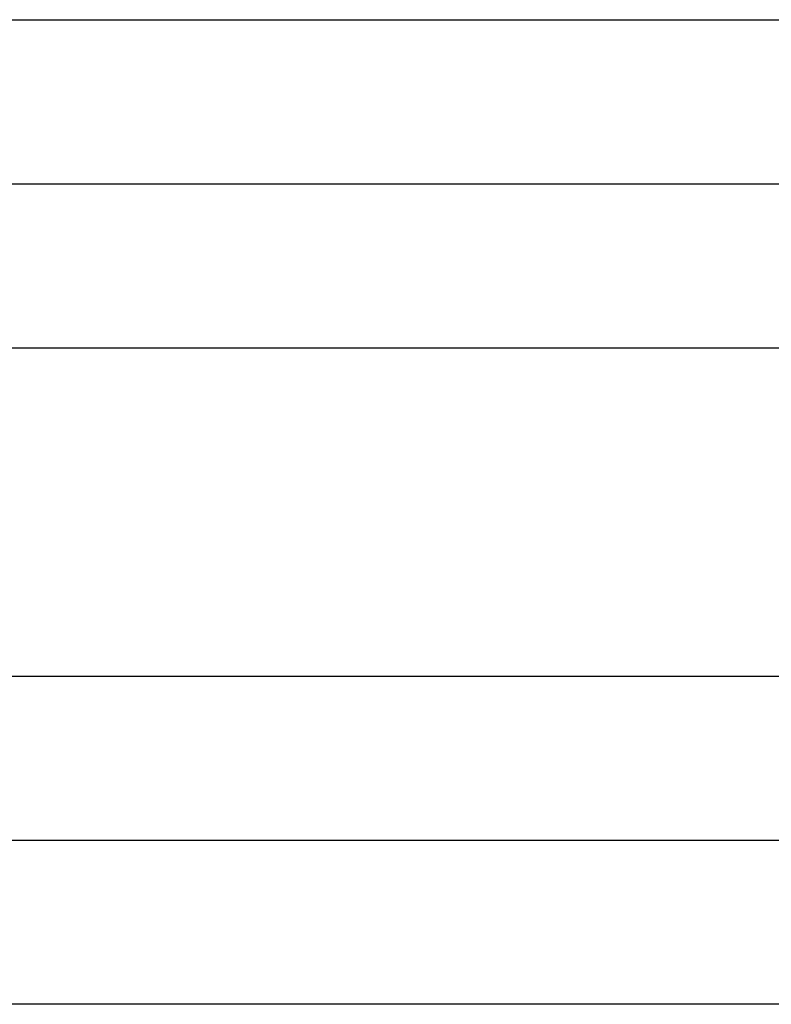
# Model space of a CAD drawing. Header units: inches. Extents: x -535 to 431, y -263 to 280.
# Tile 22 of 82: x -145.92 to -141.34, y -18.76 to -12.76. Entities that reach past the tile are written whole.
import ezdxf

# ---------------------------------------------------------------- set-up
doc = ezdxf.new("R2010")
doc.units = ezdxf.units.IN

# ---------------------------------------------------------------- blocks, each defined once
blk = doc.blocks.new('013_G23_G27_BF_B14R_Motor_Bgr_63_EEXDe_1_1__5', base_point=(-375.5, -86.258))
at = {"color": 7, "linetype": 'Continuous'}
for p, q in [((-147.5, -13.758), (-113, -13.758)), ((-147.5, -17.758), (-113, -17.758))]:
    blk.add_line(p, q, dxfattribs=at)
at = {"color": 1, "linetype": 'Continuous'}
for points, knots in [([(-147.5001, -12.758), (-147.4765, -12.758), (-147.4293, -12.758), (-141.6557, -12.758), (-130.1793, -12.758), (-118.7264, -12.758), (-113, -12.758)], [0, 0, 0, 0, 0.070775, 0.141497, 17.320786, 34.500075, 34.500075, 34.500075, 34.500075]), ([(-147.4996, -14.758), (-147.4761, -14.758), (-147.4291, -14.758), (-141.6557, -14.758), (-130.1793, -14.758), (-118.7264, -14.758), (-113, -14.758)], [0, 0, 0, 0, 0.07049, 0.14101, 17.3203, 34.499589, 34.499589, 34.499589, 34.499589]), ([(-147.4996, -16.758), (-147.4761, -16.758), (-147.4291, -16.758), (-141.6557, -16.758), (-130.1793, -16.758), (-118.7264, -16.758), (-113, -16.758)], [0, 0, 0, 0, 0.070479, 0.14101, 17.3203, 34.499589, 34.499589, 34.499589, 34.499589]), ([(-113, -18.758), (-118.7264, -18.758), (-130.1793, -18.758), (-141.6557, -18.758), (-147.4293, -18.758), (-147.4765, -18.758), (-147.5001, -18.758)], [0, 0, 0, 0, 17.179289, 34.358579, 34.429322, 34.500075, 34.500075, 34.500075, 34.500075])]:
    blk.add_open_spline(points, degree=3, knots=knots, dxfattribs=at)
blk = doc.blocks.new('Vordans1', base_point=(-218.75, 13))
blk.add_blockref('013_G23_G27_BF_B14R_Motor_Bgr_63_EEXDe_1_1__5', (-375.5, -86.258))

msp = doc.modelspace()

# ---------------------------------------------------------------- block references
msp.add_blockref('Vordans1', (-218.75, 13))

doc.saveas('drawing.dxf')
